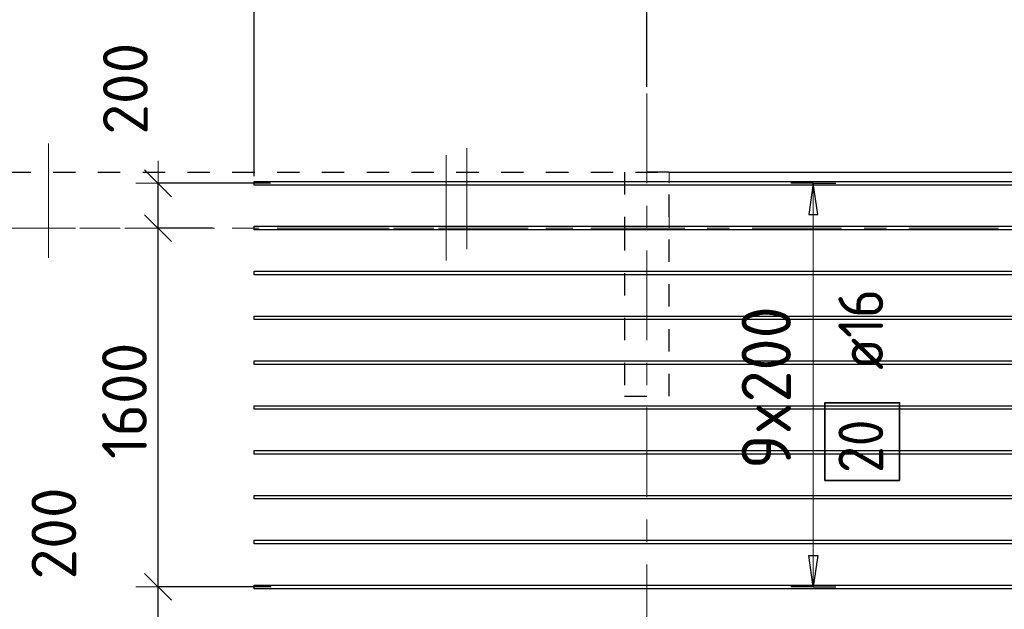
# Model space of a CAD drawing. Header units: metres. Extents: x -38 to 97, y -15 to 21.
# Tile 47 of 256: x 48.7 to 53.1, y 14.7 to 17.33. Entities that reach past the tile are written whole.
import ezdxf

# ---------------------------------------------------------------- set-up
doc = ezdxf.new("R2010")
doc.units = ezdxf.units.M
doc.header["$PDMODE"] = 65
for name, pattern in [('______11', [0.5, 0.4, -0.05, 0, -0.05]), ('______2', [0.0405, 0.03, -0.0105]), ('______3', [0.5, 0.4, -0.1]), ('______5', [1.1, 0.8, -0.1, 0.1, -0.1])]:
    doc.linetypes.add(name, pattern=pattern)
for name, color, linetype, lineweight in [('XR$2$Осевая линия (1)', 7, '______5', 13), ('XR$2$Размерная линия (1)', 7, 'Continuous', 13), ('XR$6$Балка (1)', 7, '______3', 13), ('XR$6$Перекрытие (1)', 7, 'Continuous', 35), ('XR$6$Размерная линия (1)', 7, 'Continuous', 13)]:
    doc.layers.add(name, color=color, linetype=linetype, lineweight=lineweight)
doc.layers.add('XR$6$Арм.стержн.Доп. Арм верхн.зоны Х', color=7, linetype='Continuous', lineweight=35, true_color=0x8c8cff)
doc.layers.add('XR$7$Стена_ бетон несущ.', color=7, linetype='Continuous', lineweight=70, true_color=0xb4b496)
doc.styles.add('ISOCPEUR', font='txt')
doc.dimstyles.new('DIMSTYLE_3', dxfattribs={"dimtxt": 0.2, "dimasz": 0.2, "dimexe": 0, "dimexo": 0, "dimgap": 0.1, "dimtad": 2, "dimdec": 0, "dimlfac": 1000, "dimrnd": 5, "dimzin": 12, "dimdsep": 46, "dimtxsty": 'ISOCPEUR', "dimblk1": 'ALL_ML_STRICH', "dimblk2": 'ALL_ML_STRICH', "dimsah": 1, "dimcen": 0, "dimclrd": 7, "dimclre": 256, "dimclrt": 7, "dimadec": 0, "dimazin": 0, "dimtfac": 1, "dimtdec": 0, "dimtix": 1, "dimtmove": 2, "dimatfit": 3, "dimfxl": 0, "dimtzin": 0, "dimlwd": 0, "dimlwe": -3, "dimarcsym": 0})
doc.dimstyles.new('DIMSTYLE_36', dxfattribs={"dimtxt": 0.2, "dimasz": 0.2, "dimexe": 0, "dimexo": 0, "dimgap": 0.1, "dimtad": 2, "dimdec": 0, "dimlfac": 1000, "dimrnd": 5, "dimzin": 12, "dimdsep": 46, "dimtxsty": 'ISOCPEUR', "dimblk1": 'ALL_ML_STRICH', "dimblk2": 'ALL_ML_STRICH', "dimsah": 1, "dimcen": 0, "dimclrd": 7, "dimclre": 256, "dimclrt": 7, "dimadec": 0, "dimazin": 0, "dimtfac": 1, "dimtdec": 0, "dimtix": 1, "dimtmove": 2, "dimatfit": 3, "dimfxl": 0, "dimtvp": 1.2, "dimtzin": 0, "dimlwd": 0, "dimlwe": -3, "dimarcsym": 0})

# ---------------------------------------------------------------- blocks, each defined once
blk = doc.blocks.new('ALL_ML_STRICH')
at = {"color": 0, "linetype": 'ByBlock', "lineweight": -2}
for p, q in [((0, -0.5), (0, 0.5)), ((-0.3, -0.3), (0.3, 0.3)), ((-1, 0), (0.5, 0))]:
    blk.add_line(p, q, dxfattribs=at)
blk = doc.blocks.new('*D11')
at = {"layer": 'DEFPOINTS', "color": 7, "linetype": 'Continuous', "lineweight": 13, "transparency": 33554687}
for p in [(0.5, 19.5574), (0.5, 19.3768), (61.6, 17.1197)]:
    blk.add_point(p, dxfattribs=at)
at = {"layer": 'XR$2$Размерная линия (1)', "color": 9, "linetype": 'Continuous', "lineweight": -2, "true_color": 0xc7c7c7, "transparency": 33554687}
for p, q in [((0.5, 19.3568), (0.5, 19.5574)), ((61.6, 17.1397), (61.6, 19.5574))]:
    blk.add_line(p, q, dxfattribs=at)
at = {"layer": 'XR$2$Размерная линия (1)', "color": 7, "linetype": 'Continuous', "lineweight": -2, "transparency": 33554687}
blk.add_line((0.5, 19.5574), (61.6, 19.5574), dxfattribs=at)
at = {"layer": 'XR$2$Размерная линия (1)', "color": 7, "linetype": 'Continuous', "lineweight": 13, "transparency": 33554687, "xscale": 0.2, "yscale": 0.2, "zscale": 0.2, "rotation": 180}
blk.add_blockref('ALL_ML_STRICH', (0.5, 19.5574), dxfattribs=at)
at = {"layer": 'XR$2$Размерная линия (1)', "color": 7, "linetype": 'Continuous', "lineweight": 13, "transparency": 33554687, "xscale": 0.2, "yscale": 0.2, "zscale": 0.2}
blk.add_blockref('ALL_ML_STRICH', (61.6, 19.5574), dxfattribs=at)
at = {"layer": 'XR$2$Размерная линия (1)', "color": 7, "linetype": 'Continuous', "lineweight": 13, "transparency": 33554687, "insert": (31.1, 19.7074), "char_height": 0.2, "width": 1, "attachment_point": 5, "style": 'ISOCPEUR'}
blk.add_mtext('\\A1;{61100}', dxfattribs=at)
blk = doc.blocks.new('*D1174')
at = {"layer": 'DEFPOINTS', "color": 7, "linetype": 'Continuous', "lineweight": 13, "transparency": 33554687}
for p in [(50.0505, 14.6002), (49.3187, 13.0002), (50.049, 13.0002)]:
    blk.add_point(p, dxfattribs=at)
at = {"layer": 'XR$6$Размерная линия (1)', "color": 9, "linetype": 'Continuous', "lineweight": -2, "true_color": 0xc7c7c7, "transparency": 33554687}
for p, q in [((50.0305, 14.6002), (49.3187, 14.6002)), ((50.029, 13.0002), (49.3187, 13.0002))]:
    blk.add_line(p, q, dxfattribs=at)
at = {"layer": 'XR$6$Размерная линия (1)', "color": 7, "linetype": 'Continuous', "lineweight": -2, "transparency": 33554687}
blk.add_line((49.3187, 13.0002), (49.3187, 14.6002), dxfattribs=at)
at = {"layer": 'XR$6$Размерная линия (1)', "color": 7, "linetype": 'Continuous', "lineweight": 13, "transparency": 33554687, "xscale": 0.2, "yscale": 0.2, "zscale": 0.2}
for p, rotation in [((49.3187, 14.6002), 90), ((49.3187, 13.0002), 270)]:
    blk.add_blockref('ALL_ML_STRICH', p, dxfattribs=dict(at, rotation=rotation))
at = {"layer": 'XR$6$Размерная линия (1)', "color": 7, "linetype": 'Continuous', "lineweight": 13, "transparency": 33554687, "insert": (49.1687, 13.8302), "char_height": 0.2, "width": 0.8, "attachment_point": 5, "rotation": 90, "style": 'ISOCPEUR'}
blk.add_mtext('\\A1;{1600}', dxfattribs=at)
blk = doc.blocks.new('*D1175')
at = {"layer": 'DEFPOINTS', "color": 7, "linetype": 'Continuous', "lineweight": 13, "transparency": 33554687}
for p in [(49.8429, 14.8002), (49.3187, 14.6002), (50.0505, 14.6002)]:
    blk.add_point(p, dxfattribs=at)
at = {"layer": 'XR$6$Размерная линия (1)', "color": 9, "linetype": 'Continuous', "lineweight": -2, "true_color": 0xc7c7c7, "transparency": 33554687}
for p, q in [((49.8229, 14.8002), (49.3187, 14.8002)), ((50.0305, 14.6002), (49.3187, 14.6002))]:
    blk.add_line(p, q, dxfattribs=at)
at = {"layer": 'XR$6$Размерная линия (1)', "color": 7, "linetype": 'Continuous', "lineweight": -2, "transparency": 33554687}
blk.add_line((49.3187, 14.6002), (49.3187, 14.8002), dxfattribs=at)
at = {"layer": 'XR$6$Размерная линия (1)', "color": 7, "linetype": 'Continuous', "lineweight": 13, "transparency": 33554687, "xscale": 0.2, "yscale": 0.2, "zscale": 0.2}
for p, rotation in [((49.3187, 14.8002), 90), ((49.3187, 14.6002), 270)]:
    blk.add_blockref('ALL_ML_STRICH', p, dxfattribs=dict(at, rotation=rotation))
at = {"layer": 'XR$6$Размерная линия (1)', "color": 7, "linetype": 'Continuous', "lineweight": 13, "transparency": 33554687, "insert": (48.8537, 15.0386), "char_height": 0.2, "width": 0.6, "attachment_point": 5, "rotation": 90, "style": 'ISOCPEUR'}
blk.add_mtext('\\A1;{200}', dxfattribs=at)
blk = doc.blocks.new('*D1176')
at = {"layer": 'DEFPOINTS', "color": 7, "linetype": 'Continuous', "lineweight": 13, "transparency": 33554687}
for p in [(49.5813, 16.4), (49.3187, 14.8002), (49.8429, 14.8002)]:
    blk.add_point(p, dxfattribs=at)
at = {"layer": 'XR$6$Размерная линия (1)', "color": 9, "linetype": 'Continuous', "lineweight": -2, "true_color": 0xc7c7c7, "transparency": 33554687}
for p, q in [((49.5613, 16.4), (49.3187, 16.4)), ((49.8229, 14.8002), (49.3187, 14.8002))]:
    blk.add_line(p, q, dxfattribs=at)
at = {"layer": 'XR$6$Размерная линия (1)', "color": 7, "linetype": 'Continuous', "lineweight": -2, "transparency": 33554687}
blk.add_line((49.3187, 14.8002), (49.3187, 16.4), dxfattribs=at)
at = {"layer": 'XR$6$Размерная линия (1)', "color": 7, "linetype": 'Continuous', "lineweight": 13, "transparency": 33554687, "xscale": 0.2, "yscale": 0.2, "zscale": 0.2}
for p, rotation in [((49.3187, 16.4), 90), ((49.3187, 14.8002), 270)]:
    blk.add_blockref('ALL_ML_STRICH', p, dxfattribs=dict(at, rotation=rotation))
at = {"layer": 'XR$6$Размерная линия (1)', "color": 7, "linetype": 'Continuous', "lineweight": 13, "transparency": 33554687, "insert": (49.1687, 15.6301), "char_height": 0.2, "width": 0.8, "attachment_point": 5, "rotation": 90, "style": 'ISOCPEUR'}
blk.add_mtext('\\A1;{1600}', dxfattribs=at)
blk = doc.blocks.new('*D1177')
at = {"layer": 'DEFPOINTS', "color": 7, "linetype": 'Continuous', "lineweight": 13, "transparency": 33554687}
for p in [(49.8408, 16.6002), (49.3187, 16.4), (49.5813, 16.4)]:
    blk.add_point(p, dxfattribs=at)
at = {"layer": 'XR$6$Размерная линия (1)', "color": 9, "linetype": 'Continuous', "lineweight": -2, "true_color": 0xc7c7c7, "transparency": 33554687}
for p, q in [((49.8208, 16.6002), (49.3187, 16.6002)), ((49.5613, 16.4), (49.3187, 16.4))]:
    blk.add_line(p, q, dxfattribs=at)
at = {"layer": 'XR$6$Размерная линия (1)', "color": 7, "linetype": 'Continuous', "lineweight": -2, "transparency": 33554687}
blk.add_line((49.3187, 16.4), (49.3187, 16.6002), dxfattribs=at)
at = {"layer": 'XR$6$Размерная линия (1)', "color": 7, "linetype": 'Continuous', "lineweight": 13, "transparency": 33554687, "xscale": 0.2, "yscale": 0.2, "zscale": 0.2}
for p, rotation in [((49.3187, 16.6002), 90), ((49.3187, 16.4), 270)]:
    blk.add_blockref('ALL_ML_STRICH', p, dxfattribs=dict(at, rotation=rotation))
at = {"layer": 'XR$6$Размерная линия (1)', "color": 7, "linetype": 'Continuous', "lineweight": 13, "transparency": 33554687, "insert": (49.1728, 17.022), "char_height": 0.2, "width": 0.6, "attachment_point": 5, "rotation": 90, "style": 'ISOCPEUR'}
blk.add_mtext('\\A1;{200}', dxfattribs=at)
blk = doc.blocks.new('*D1335')
at = {"layer": 'DEFPOINTS', "color": 7, "linetype": 'Continuous', "lineweight": 13, "transparency": 33554687}
for p in [(49.7475, 17.532), (51.5, 17.01), (49.7475, 16.6112)]:
    blk.add_point(p, dxfattribs=at)
at = {"layer": 'XR$6$Размерная линия (1)', "color": 9, "linetype": 'Continuous', "lineweight": -2, "true_color": 0xc7c7c7, "transparency": 33554687}
for p, q in [((49.7475, 16.6312), (49.7475, 17.532)), ((51.5, 17.03), (51.5, 17.532))]:
    blk.add_line(p, q, dxfattribs=at)
at = {"layer": 'XR$6$Размерная линия (1)', "color": 7, "linetype": 'Continuous', "lineweight": -2, "transparency": 33554687}
blk.add_line((49.7475, 17.532), (51.5, 17.532), dxfattribs=at)
at = {"layer": 'XR$6$Размерная линия (1)', "color": 7, "linetype": 'Continuous', "lineweight": 13, "transparency": 33554687, "xscale": 0.2, "yscale": 0.2, "zscale": 0.2, "rotation": 180}
blk.add_blockref('ALL_ML_STRICH', (49.7475, 17.532), dxfattribs=at)
at = {"layer": 'XR$6$Размерная линия (1)', "color": 7, "linetype": 'Continuous', "lineweight": 13, "transparency": 33554687, "xscale": 0.2, "yscale": 0.2, "zscale": 0.2}
blk.add_blockref('ALL_ML_STRICH', (51.5, 17.532), dxfattribs=at)
at = {"layer": 'XR$6$Размерная линия (1)', "color": 7, "linetype": 'Continuous', "lineweight": 13, "transparency": 33554687, "insert": (50.6538, 17.682), "char_height": 0.2, "width": 0.8, "attachment_point": 5, "style": 'ISOCPEUR'}
blk.add_mtext('\\A1;{1750}', dxfattribs=at)
blk = doc.blocks.new('*D1336')
at = {"layer": 'DEFPOINTS', "color": 7, "linetype": 'Continuous', "lineweight": 13, "transparency": 33554687}
for p in [(51.5, 17.532), (51.5, 17.01), (53.6475, 16.7112)]:
    blk.add_point(p, dxfattribs=at)
at = {"layer": 'XR$6$Размерная линия (1)', "color": 9, "linetype": 'Continuous', "lineweight": -2, "true_color": 0xc7c7c7, "transparency": 33554687}
for p, q in [((51.5, 17.03), (51.5, 17.532)), ((53.6475, 16.7312), (53.6475, 17.532))]:
    blk.add_line(p, q, dxfattribs=at)
at = {"layer": 'XR$6$Размерная линия (1)', "color": 7, "linetype": 'Continuous', "lineweight": -2, "transparency": 33554687}
blk.add_line((51.5, 17.532), (53.6475, 17.532), dxfattribs=at)
at = {"layer": 'XR$6$Размерная линия (1)', "color": 7, "linetype": 'Continuous', "lineweight": 13, "transparency": 33554687, "xscale": 0.2, "yscale": 0.2, "zscale": 0.2, "rotation": 180}
blk.add_blockref('ALL_ML_STRICH', (51.5, 17.532), dxfattribs=at)
at = {"layer": 'XR$6$Размерная линия (1)', "color": 7, "linetype": 'Continuous', "lineweight": 13, "transparency": 33554687, "xscale": 0.2, "yscale": 0.2, "zscale": 0.2}
blk.add_blockref('ALL_ML_STRICH', (53.6475, 17.532), dxfattribs=at)
at = {"layer": 'XR$6$Размерная линия (1)', "color": 7, "linetype": 'Continuous', "lineweight": 13, "transparency": 33554687, "insert": (52.6038, 17.682), "char_height": 0.2, "width": 0.8, "attachment_point": 5, "style": 'ISOCPEUR'}
blk.add_mtext('\\A1;{2150}', dxfattribs=at)

msp = doc.modelspace()

# ---------------------------------------------------------------- linework, layer by layer
at = {"color": 52, "linetype": 'Continuous', "lineweight": 13, "transparency": 33554687}
for p, q in [((48.8293, 16.778), (48.8293, 16.268)), ((48.8293, 16.778), (48.8293, 16.268)), ((50.6969, 16.7563), (50.6969, 16.3063)), ((50.6969, 16.7563), (50.6969, 16.3063)), ((50.6053, 16.7262), (50.6053, 16.2562)), ((48.8293, 16.6709), (48.8293, 16.268))]:
    msp.add_line(p, q, dxfattribs=at)
at = {"layer": 'XR$2$Осевая линия (1)', "color": 253, "linetype": '______11', "lineweight": 13, "true_color": 0xa0a0a0, "transparency": 33554687}
for p, q in [((51.5, 6.8), (51.5, 19.78)), ((-2.63, 16.4), (62.6, 16.4))]:
    msp.add_line(p, q, dxfattribs=at)
at = {"layer": 'XR$6$Арм.стержн.Доп. Арм верхн.зоны Х', "color": 253, "linetype": 'Continuous', "lineweight": -3, "true_color": 0xa0a0a0, "transparency": 33554687}
for p, q in [((52.2434, 16.6002), (52.1434, 16.6002)), ((52.2434, 16.6002), (52.3434, 16.6002)), ((52.2434, 14.8002), (52.1434, 14.8002)), ((52.2434, 14.8002), (52.3434, 14.8002))]:
    msp.add_line(p, q, dxfattribs=at)
at = {"layer": 'XR$6$Арм.стержн.Доп. Арм верхн.зоны Х', "color": 7, "linetype": 'Continuous', "lineweight": 25, "transparency": 33554687}
for p, q in [((52.2434, 16.6002), (52.2234, 16.4602)), ((52.2634, 16.4602), (52.2434, 16.6002)), ((52.2234, 16.4602), (52.2634, 16.4602)), ((52.2434, 14.8002), (52.2234, 14.9402)), ((52.2234, 14.9402), (52.2634, 14.9402)), ((52.2634, 14.9402), (52.2434, 14.8002))]:
    msp.add_line(p, q, dxfattribs=at)
at = {"layer": 'XR$6$Арм.стержн.Доп. Арм верхн.зоны Х', "color": 7, "linetype": 'Continuous', "lineweight": 13, "transparency": 33554687}
for p, q in [((52.2434, 16.6002), (52.2434, 16.6002)), ((52.2434, 14.8002), (52.2434, 16.6002)), ((52.2434, 14.8002), (52.2434, 14.8002))]:
    msp.add_line(p, q, dxfattribs=at)
at = {"layer": 'XR$6$Арм.стержн.Доп. Арм верхн.зоны Х', "color": 7, "linetype": 'Continuous', "lineweight": 25, "transparency": 33554687}
for points in [[(53.6475, 16.5922), (49.7475, 16.5922), (49.7475, 16.6082), (53.6475, 16.6082), (53.6475, 16.5922)], [(53.6475, 16.3922), (49.7475, 16.3922), (49.7475, 16.4082), (53.6475, 16.4082), (53.6475, 16.3922)], [(53.6475, 16.1922), (49.7475, 16.1922), (49.7475, 16.2082), (53.6475, 16.2082), (53.6475, 16.1922)], [(53.6475, 15.9922), (49.7475, 15.9922), (49.7475, 16.0082), (53.6475, 16.0082), (53.6475, 15.9922)], [(53.6475, 15.7922), (49.7475, 15.7922), (49.7475, 15.8082), (53.6475, 15.8082), (53.6475, 15.7922)], [(53.6475, 15.5922), (49.7475, 15.5922), (49.7475, 15.6082), (53.6475, 15.6082), (53.6475, 15.5922)], [(53.6475, 15.3922), (49.7475, 15.3922), (49.7475, 15.4082), (53.6475, 15.4082), (53.6475, 15.3922)], [(53.6475, 15.1922), (49.7475, 15.1922), (49.7475, 15.2082), (53.6475, 15.2082), (53.6475, 15.1922)], [(53.6475, 14.9922), (49.7475, 14.9922), (49.7475, 15.0082), (53.6475, 15.0082), (53.6475, 14.9922)], [(53.6475, 14.7922), (49.7475, 14.7922), (49.7475, 14.8082), (53.6475, 14.8082), (53.6475, 14.7922)]]:
    msp.add_lwpolyline(points, dxfattribs=at)
at = {"layer": 'XR$6$Арм.стержн.Доп. Арм верхн.зоны Х', "color": 7, "linetype": 'Continuous', "lineweight": 35, "transparency": 33554687}
msp.add_lwpolyline([(52.6289, 15.2751), (52.6289, 15.6217), (52.2955, 15.6217), (52.2955, 15.2751), (52.6289, 15.2751)], dxfattribs=at)
at = {"layer": 'XR$6$Балка (1)', "color": 7, "linetype": '______2', "lineweight": 25, "transparency": 33554687}
msp.add_line((45.65, 16.6502), (51.6, 16.6502), dxfattribs=at)
at = {"layer": 'XR$6$Балка (1)', "color": 7, "linetype": '______2', "lineweight": 18, "transparency": 33554687}
for p, q in [((51.6, 16.4002), (51.6, 16.6502)), ((45.65, 16.4002), (51.6, 16.4002))]:
    msp.add_line(p, q, dxfattribs=at)
at = {"layer": 'XR$6$Перекрытие (1)', "color": 7, "linetype": 'Continuous', "lineweight": 25, "transparency": 33554687}
msp.add_line((51.6, 16.6502), (53.8502, 16.6502), dxfattribs=at)
at = {"layer": 'XR$7$Стена_ бетон несущ.', "color": 253, "linetype": '______2', "lineweight": -3, "true_color": 0xa0a0a0, "transparency": 33554687}
for p, q in [((51.4, 16.65), (51.4, 16.4)), ((51.6, 16.65), (51.4, 16.65)), ((51.6, 15.65), (51.6, 16.65)), ((51.4, 16.4), (51.4, 15.65)), ((51.4, 15.65), (51.6, 15.65))]:
    msp.add_line(p, q, dxfattribs=at)

# ---------------------------------------------------------------- texts
at = {"layer": 'XR$6$Арм.стержн.Доп. Арм верхн.зоны Х', "color": 7, "linetype": 'Continuous', "lineweight": 13, "transparency": 33554687, "insert": (52.1434, 15.3262), "char_height": 0.22, "width": 0.873359, "attachment_point": 7, "rotation": 90, "style": 'ISOCPEUR'}
msp.add_mtext('\\W0.95;9x200', dxfattribs=at)
at = {"layer": 'XR$6$Арм.стержн.Доп. Арм верхн.зоны Х', "color": 7, "linetype": 'Continuous', "lineweight": 25, "transparency": 33554687, "char_height": 0.2, "attachment_point": 7, "rotation": 90, "style": 'ISOCPEUR'}
for s, insert, width in [('\\W0.89; ø16 ', (52.5555, 15.6551), 0.749105), ('\\W0.87;20', (52.5555, 15.3084), 0.367208)]:
    msp.add_mtext(s, dxfattribs=dict(at, insert=insert, width=width))

# ---------------------------------------------------------------- dimensions: what is measured, and where the dimension line sits
at = {"layer": 'XR$2$Размерная линия (1)', "color": 7, "linetype": 'Continuous', "lineweight": 13, "transparency": 33554687}
dim = msp.add_linear_dim(base=(61.6, 19.5574), p1=(0.5, 19.3568), p2=(61.6, 17.1397), dimstyle='DIMSTYLE_3', override={"dimpost": '<>', "dimclrd": 7, "dimclre": 9, "dimclrt": 7, "dimlwd": 0, "dimlwe": 65533}, dxfattribs=at)
dim.commit()
dim.dimension.update_dxf_attribs({"geometry": '*D11', "text_midpoint": (31.1, 19.7074), "dimtype": 160})
at = {"layer": 'XR$6$Размерная линия (1)', "color": 7, "linetype": 'Continuous', "lineweight": 13, "transparency": 33554687}
for base, p1, p2, picture, middle in [((51.5, 17.53196), (49.74752, 16.63124), (51.5, 17.03004), '*D1335', (50.65376, 17.68196)), ((53.64752, 17.53196), (51.5, 17.03004), (53.64752, 16.73124), '*D1336', (52.60376, 17.68196))]:
    dim = msp.add_linear_dim(base=base, p1=p1, p2=p2, dimstyle='DIMSTYLE_3', override={"dimpost": '<>', "dimclrd": 7, "dimclre": 9, "dimclrt": 7, "dimlwd": 0, "dimlwe": 65533}, dxfattribs=at)
    dim.commit()
    dim.dimension.update_dxf_attribs({"geometry": picture, "text_midpoint": middle, "dimtype": 160})
for base, p1, p2, dimstyle, picture, middle in [((49.3187, 16.6002), (49.5613, 16.4), (49.8208, 16.6002), 'DIMSTYLE_36', '*D1177', (49.1728, 17.022)), ((49.3187, 16.4), (49.8229, 14.8002), (49.5613, 16.4), 'DIMSTYLE_3', '*D1176', (49.1687, 15.6301)), ((49.3187, 14.8002), (50.0305, 14.6002), (49.8229, 14.8002), 'DIMSTYLE_36', '*D1175', (48.8537, 15.0386)), ((49.3187, 14.6002), (50.029, 13.0002), (50.0305, 14.6002), 'DIMSTYLE_3', '*D1174', (49.1687, 13.8302))]:
    dim = msp.add_linear_dim(base=base, p1=p1, p2=p2, angle=90, dimstyle=dimstyle, override={"dimpost": '<>', "dimclrd": 7, "dimclre": 9, "dimclrt": 7, "dimlwd": 0, "dimlwe": 65533}, dxfattribs=at)
    dim.commit()
    dim.dimension.update_dxf_attribs({"geometry": picture, "text_midpoint": middle, "dimtype": 160})

doc.saveas('drawing.dxf')
